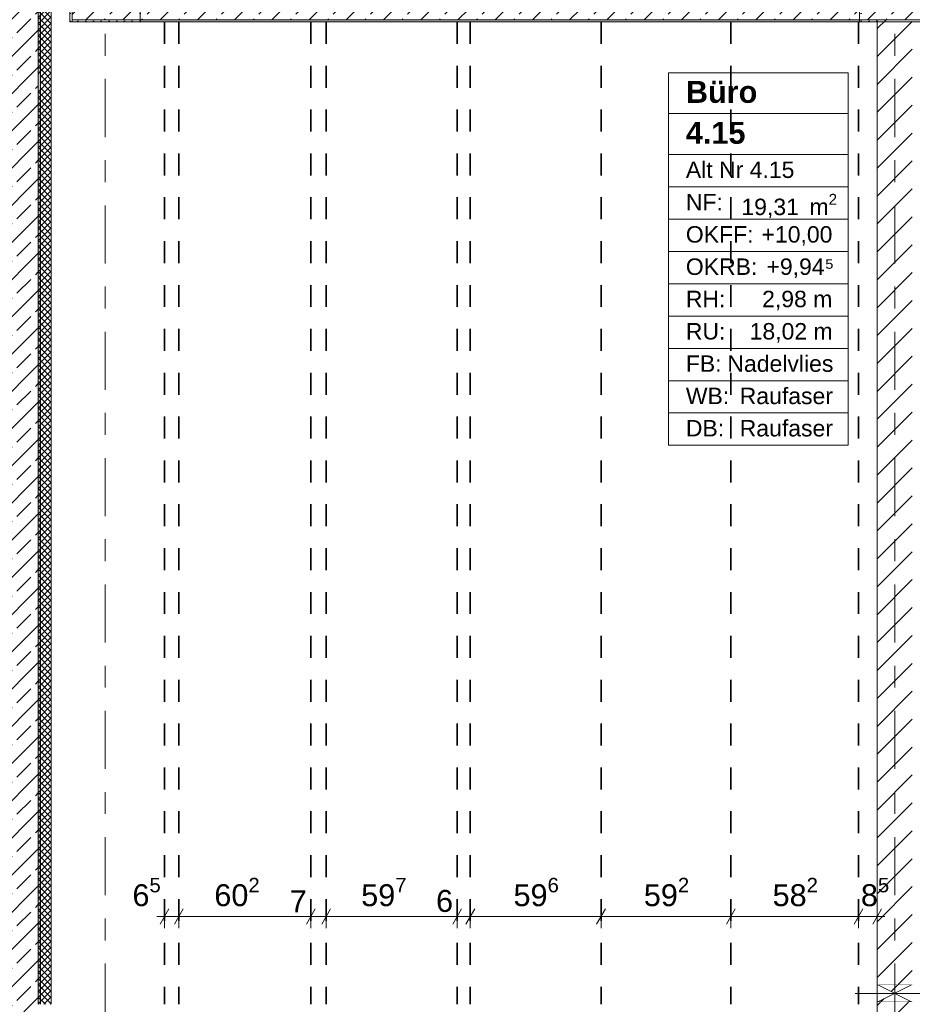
# Model space of a CAD drawing. Header units: metres. Extents: x -3.6 to 84.5, y -11 to 16.8.
# Tile 29 of 229: x 0.1 to 4.2, y 8.5 to 13. Entities that reach past the tile are written whole.
import ezdxf

# ---------------------------------------------------------------- set-up
doc = ezdxf.new("R2010")
doc.units = ezdxf.units.M
doc.header["$MEASUREMENT"] = 0
for name, pattern in [('Achse', [0.2, 0.1, -0.05, 0, -0.05]), ('Strichlinie doppelt', [0.546806, 0.264583, -0.105833, 0.070556, -0.105833]), ('Wipeout_Contour', [1, 0, -1])]:
    doc.linetypes.add(name, pattern=pattern)
for name, color, linetype in [('155 - Bemaßung_ Beschriftung.Ausbau - Deckenelemente', 7, 'Continuous'), ('401 - Zone.Raum_ Raumbegrenzung_ Whg.', 7, 'Continuous'), ('451 - Universal.Achsen Raster', 7, 'Continuous'), ('604 - Struktur.Wand Aussen', 7, 'Continuous'), ('605 - Struktur.Wand Innen', 7, 'Continuous'), ('607 - Struktur.Stütze', 7, 'Continuous'), ('608 - Struktur.Träger', 7, 'Continuous'), ('Abbruch_605 - Struktur.Wand Innen', 7, 'Continuous'), ('Abbruch_606 - Struktur.Wand Innen Ausbau', 7, 'Continuous'), ('Neubau_605 - Struktur.Wand Innen', 7, 'Continuous')]:
    doc.layers.add(name, color=color, linetype=linetype)
doc.styles.add('ERSTELLTER_STIL_1', font='txt')
doc.styles.add('ERSTELLTER_STIL_2', font='txt')
doc.linetypes.add('Abbruch 1', pattern='A,0,[1,2022.0244.A_L5A-PL04.10_iA_Deckenelemente 3.OG1.Shx,S=0.001984,R=0,X=0,Y=0],-0.25,0', length=0.25)
doc.dimstyles.new('ERSTELLTER_STIL__1', dxfattribs={"dimtxt": 0.1, "dimasz": 0.0532, "dimexe": 0.18, "dimexo": 0.0625, "dimgap": 0, "dimtad": 1, "dimtih": 1, "dimtoh": 1, "dimzin": 0, "dimdsep": 46, "dimtxsty": 'ERSTELLTER_STIL_2', "dimblk": 'ARROWHEAD_2', "dimblk1": 'ARROWHEAD_2', "dimblk2": 'ARROWHEAD_2', "dimcen": 0.09, "dimse1": 1, "dimse2": 1, "dimclrd": 7, "dimclre": 7, "dimclrt": 7, "dimazin": 0, "dimtfac": 1, "dimtdec": 4, "dimtmove": 0, "dimatfit": 3, "dimfxl": 1, "dimtolj": 1, "dimtzin": 0, "dimarcsym": 0})
doc.dimstyles.new('ERSTELLTER_STIL__2', dxfattribs={"dimtxt": 0.1, "dimasz": 0.0532, "dimexe": 0.18, "dimexo": 0.0625, "dimgap": 0, "dimtad": 1, "dimtih": 1, "dimtoh": 1, "dimzin": 0, "dimdsep": 46, "dimtxsty": 'ERSTELLTER_STIL_2', "dimblk": 'ARROWHEAD_2', "dimblk1": 'ARROWHEAD_2', "dimblk2": 'ARROWHEAD_2', "dimcen": 0.09, "dimse1": 1, "dimse2": 1, "dimclrd": 7, "dimclre": 7, "dimclrt": 7, "dimazin": 0, "dimtfac": 1, "dimtdec": 4, "dimtmove": 2, "dimatfit": 3, "dimfxl": 1, "dimtolj": 1, "dimtzin": 0, "dimarcsym": 0})
pattern_1 = [(45, (0, 0), (-0.01767767, 0.01767767), [0, -0.025])]
pattern_2 = [(45, (0, 0), (-0.0636396, 0.0636396), [])]
pattern_3 = [(45, (0, 0), (-0.0848528, 0.0848528), []), (45, (-0.04243, 0.04243), (-0.0848528, 0.0848528), [0.09, -0.03])]
pattern_4 = [(315, (0, 0), (0.014142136, 0.014142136), []), (45, (0, 0), (-0.014142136, 0.014142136), [])]

# ---------------------------------------------------------------- blocks, each defined once
blk = doc.blocks.new('*D202')
at = {"layer": '155 - Bemaßung_ Beschriftung.Ausbau - Deckenelemente', "color": 7, "linetype": 'Continuous', "lineweight": 5}
for p, q in [((0.8212, 8.945), (0.7808, 8.875)), ((0.801, 8.8575), (0.801, 8.9625)), ((0.8862, 8.945), (0.8458, 8.875)), ((0.866, 8.8575), (0.866, 8.9625)), ((0.7667, 8.91), (0.801, 8.91)), ((0.801, 8.91), (0.866, 8.91))]:
    blk.add_line(p, q, dxfattribs=at)
at = {"layer": '155 - Bemaßung_ Beschriftung.Ausbau - Deckenelemente', "color": 7, "lineweight": 5, "insert": (0.6548, 8.9283), "char_height": 0.1, "attachment_point": 7, "style": 'ERSTELLTER_STIL_2'}
blk.add_mtext('\\A1;{\\pql;\\fArial|b0|i0|c0|p38;6\\fArial|b0|i0|c0|p38;\\A1{\\H.66x;\\S5^  ;}}', dxfattribs=at)
blk = doc.blocks.new('ARROWHEAD_2')
at = {"color": 0, "linetype": 'Continuous', "lineweight": 0}
for p, q in [((0, 0), (-1, 0)), ((-0.378, -0.655), (0.378, 0.655))]:
    blk.add_line(p, q, dxfattribs=at)
blk = doc.blocks.new('*D203')
at = {"layer": '155 - Bemaßung_ Beschriftung.Ausbau - Deckenelemente', "color": 7, "linetype": 'Continuous', "lineweight": 5}
for p, q in [((0.8862, 8.945), (0.8458, 8.875)), ((0.866, 8.8575), (0.866, 8.9625)), ((1.4882, 8.945), (1.4478, 8.875)), ((1.468, 8.8575), (1.468, 8.9625)), ((0.866, 8.91), (1.468, 8.91))]:
    blk.add_line(p, q, dxfattribs=at)
at = {"layer": '155 - Bemaßung_ Beschriftung.Ausbau - Deckenelemente', "color": 7, "lineweight": 5, "char_height": 0.1, "attachment_point": 7, "style": 'ERSTELLTER_STIL_2'}
for s, insert in [('\\A1;{\\pql;\\fArial|b0|i0|c0|p38;60\\fArial|b0|i0|c0|p38;\\A1{\\H.66x;\\S2^  ;}}', (1.0281, 8.9283)), ('\\A1;{\\pql;\\fArial|b0|i0|c0|p38;7}', (1.3719, 8.93))]:
    blk.add_mtext(s, dxfattribs=dict(at, insert=insert))
blk = doc.blocks.new('*D204')
at = {"layer": '155 - Bemaßung_ Beschriftung.Ausbau - Deckenelemente', "color": 7, "linetype": 'Continuous', "lineweight": 5}
for p, q in [((1.4882, 8.945), (1.4478, 8.875)), ((1.468, 8.8575), (1.468, 8.9625)), ((1.5582, 8.945), (1.5178, 8.875)), ((1.538, 8.8575), (1.538, 8.9625)), ((1.468, 8.91), (1.538, 8.91))]:
    blk.add_line(p, q, dxfattribs=at)
blk = doc.blocks.new('*D205')
at = {"layer": '155 - Bemaßung_ Beschriftung.Ausbau - Deckenelemente', "color": 7, "linetype": 'Continuous', "lineweight": 5}
for p, q in [((1.5582, 8.945), (1.5178, 8.875)), ((1.538, 8.8575), (1.538, 8.9625)), ((2.1552, 8.945), (2.1148, 8.875)), ((2.135, 8.8575), (2.135, 8.9625)), ((1.538, 8.91), (2.135, 8.91))]:
    blk.add_line(p, q, dxfattribs=at)
at = {"layer": '155 - Bemaßung_ Beschriftung.Ausbau - Deckenelemente', "color": 7, "lineweight": 5, "char_height": 0.1, "attachment_point": 7, "style": 'ERSTELLTER_STIL_2'}
for s, insert in [('\\A1;{\\pql;\\fArial|b0|i0|c0|p38;59\\fArial|b0|i0|c0|p38;\\A1{\\H.66x;\\S7^  ;}}', (1.6976, 8.9283)), ('\\A1;{\\pql;\\fArial|b0|i0|c0|p38;6}', (2.0389, 8.93))]:
    blk.add_mtext(s, dxfattribs=dict(at, insert=insert))
blk = doc.blocks.new('*D206')
at = {"layer": '155 - Bemaßung_ Beschriftung.Ausbau - Deckenelemente', "color": 7, "linetype": 'Continuous', "lineweight": 5}
for p, q in [((2.1552, 8.945), (2.1148, 8.875)), ((2.135, 8.8575), (2.135, 8.9625)), ((2.2152, 8.945), (2.1748, 8.875)), ((2.195, 8.8575), (2.195, 8.9625)), ((2.135, 8.91), (2.195, 8.91))]:
    blk.add_line(p, q, dxfattribs=at)
blk = doc.blocks.new('*D207')
at = {"layer": '155 - Bemaßung_ Beschriftung.Ausbau - Deckenelemente', "color": 7, "linetype": 'Continuous', "lineweight": 5}
for p, q in [((2.2152, 8.945), (2.1748, 8.875)), ((2.195, 8.8575), (2.195, 8.9625)), ((2.8112, 8.945), (2.7708, 8.875)), ((2.791, 8.8575), (2.791, 8.9625)), ((2.195, 8.91), (2.791, 8.91))]:
    blk.add_line(p, q, dxfattribs=at)
at = {"layer": '155 - Bemaßung_ Beschriftung.Ausbau - Deckenelemente', "color": 7, "lineweight": 5, "insert": (2.392, 8.9283), "char_height": 0.1, "attachment_point": 7, "style": 'ERSTELLTER_STIL_2'}
blk.add_mtext('\\A1;{\\pql;\\fArial|b0|i0|c0|p38;59\\fArial|b0|i0|c0|p38;\\A1{\\H.66x;\\S6^  ;}}', dxfattribs=at)
blk = doc.blocks.new('*D208')
at = {"layer": '155 - Bemaßung_ Beschriftung.Ausbau - Deckenelemente', "color": 7, "linetype": 'Continuous', "lineweight": 5}
for p, q in [((2.8112, 8.945), (2.7708, 8.875)), ((2.791, 8.8575), (2.791, 8.9625)), ((3.4032, 8.945), (3.3628, 8.875)), ((3.383, 8.8575), (3.383, 8.9625)), ((2.791, 8.91), (3.383, 8.91))]:
    blk.add_line(p, q, dxfattribs=at)
at = {"layer": '155 - Bemaßung_ Beschriftung.Ausbau - Deckenelemente', "color": 7, "lineweight": 5, "insert": (2.986, 8.9283), "char_height": 0.1, "attachment_point": 7, "style": 'ERSTELLTER_STIL_2'}
blk.add_mtext('\\A1;{\\pql;\\fArial|b0|i0|c0|p38;59\\fArial|b0|i0|c0|p38;\\A1{\\H.66x;\\S2^  ;}}', dxfattribs=at)
blk = doc.blocks.new('*D209')
at = {"layer": '155 - Bemaßung_ Beschriftung.Ausbau - Deckenelemente', "color": 7, "linetype": 'Continuous', "lineweight": 5}
for p, q in [((3.4032, 8.945), (3.3628, 8.875)), ((3.383, 8.8575), (3.383, 8.9625)), ((3.9852, 8.945), (3.9448, 8.875)), ((3.965, 8.8575), (3.965, 8.9625)), ((3.383, 8.91), (3.965, 8.91))]:
    blk.add_line(p, q, dxfattribs=at)
at = {"layer": '155 - Bemaßung_ Beschriftung.Ausbau - Deckenelemente', "color": 7, "lineweight": 5, "insert": (3.573, 8.9283), "char_height": 0.1, "attachment_point": 7, "style": 'ERSTELLTER_STIL_2'}
blk.add_mtext('\\A1;{\\pql;\\fArial|b0|i0|c0|p38;58\\fArial|b0|i0|c0|p38;\\A1{\\H.66x;\\S2^  ;}}', dxfattribs=at)
blk = doc.blocks.new('*D210')
at = {"layer": '155 - Bemaßung_ Beschriftung.Ausbau - Deckenelemente', "color": 7, "linetype": 'Continuous', "lineweight": 5}
for p, q in [((3.9852, 8.945), (3.9448, 8.875)), ((3.965, 8.8575), (3.965, 8.9625)), ((4.0298, 8.875), (4.0702, 8.945)), ((4.05, 8.8575), (4.05, 8.9625)), ((3.965, 8.91), (4.05, 8.91)), ((4.05, 8.91), (4.0842, 8.91))]:
    blk.add_line(p, q, dxfattribs=at)
at = {"layer": '155 - Bemaßung_ Beschriftung.Ausbau - Deckenelemente', "color": 7, "lineweight": 5, "insert": (3.9756, 8.9283), "char_height": 0.1, "attachment_point": 7, "style": 'ERSTELLTER_STIL_2'}
blk.add_mtext('\\A1;{\\pql;\\fArial|b0|i0|c0|p38;8\\fArial|b0|i0|c0|p38;\\A1{\\H.66x;\\S5^  ;}}', dxfattribs=at)

msp = doc.modelspace()

# ---------------------------------------------------------------- hatches: boundary and pattern name
at = {"layer": '604 - Struktur.Wand Aussen', "linetype": 'Continuous', "lineweight": 0, "true_color": 0x000000}
h = msp.add_hatch(dxfattribs=at)
h.set_pattern_fill('Beton__Stahlbeton_0001', color=18, style=0, pattern_type=2)
h.set_pattern_definition(pattern_3)
h.paths.add_polyline_path([(-0.015, 13.455), (-0.015, 7.895), (0.105, 7.895), (0.175, 7.895), (0.225, 7.895), (0.225, 13.455)])
h = msp.add_hatch(dxfattribs=at)
h.set_pattern_fill('Gips_0001', color=18, style=0, pattern_type=2)
h.set_pattern_definition(pattern_1)
h.paths.add_polyline_path([(0.235, 8.51), (0.235, 13.445), (0.225, 13.445), (0.225, 8.51)])
at = {"layer": '607 - Struktur.Stütze', "linetype": 'Continuous', "lineweight": 0, "true_color": 0x000000}
h = msp.add_hatch(dxfattribs=at)
h.set_pattern_fill('Gips_0001', color=18, style=0, pattern_type=2)
h.set_pattern_definition(pattern_1)
h.paths.add_polyline_path([(0.37, 12.99), (0.69, 12.99), (0.69, 13.445), (0.68, 13.445), (0.68, 13), (0.38, 13), (0.38, 13.445), (0.37, 13.445)])
h = msp.add_hatch(dxfattribs=at)
h.set_pattern_fill('Gips_0001', color=18, style=0, pattern_type=2)
h.set_pattern_definition(pattern_1)
h.paths.add_polyline_path([(3.97, 13.445), (3.97, 12.99), (4.05, 12.99), (4.05, 13), (3.98, 13), (3.98, 13.445)])
at = {"layer": '608 - Struktur.Träger', "linetype": 'Continuous', "lineweight": 0, "true_color": 0x000000}
h = msp.add_hatch(dxfattribs=at)
h.set_pattern_fill('Gips_0001', color=18, style=0, pattern_type=2)
h.set_pattern_definition(pattern_1)
h.paths.add_polyline_path([(0.69, 13), (0.69, 12.99), (3.97, 12.99), (3.97, 13)])
at = {"layer": 'Abbruch_605 - Struktur.Wand Innen', "linetype": 'Continuous', "lineweight": 0, "true_color": 0x000000}
h = msp.add_hatch(dxfattribs=at)
h.set_pattern_fill('Dämmung__hart_2_0001', color=18, style=0, pattern_type=2)
h.set_pattern_definition(pattern_4)
h.paths.add_polyline_path([(0.285, 13.455), (0.225, 13.455), (0.225, 12.7525), (0.285, 12.7525)])
h = msp.add_hatch(dxfattribs=at)
h.set_pattern_fill('Dämmung__hart_2_0001', color=18, style=0, pattern_type=2)
h.set_pattern_definition(pattern_4)
h.paths.add_polyline_path([(0.285, 12.7525), (0.235, 12.7525), (0.235, 12.7025), (0.285, 12.7025)])
h = msp.add_hatch(dxfattribs=at)
h.set_pattern_fill('Dämmung__hart_2_0001', color=18, style=0, pattern_type=2)
h.set_pattern_definition(pattern_4)
h.paths.add_polyline_path([(0.285, 12.69), (0.225, 12.69), (0.225, 8.51), (0.285, 8.51)])
h = msp.add_hatch(dxfattribs=at)
h.set_pattern_fill('Dämmung__hart_2_0001', color=18, style=0, pattern_type=2)
h.set_pattern_definition(pattern_4)
h.paths.add_polyline_path([(0.285, 12.7025), (0.235, 12.7025), (0.235, 12.69), (0.285, 12.69)])
h = msp.add_hatch(dxfattribs=at)
h.set_pattern_fill('MW_Ziegel_0001', color=18, style=0, pattern_type=2)
h.set_pattern_definition(pattern_2)
h.paths.add_polyline_path([(4.05, 8.6), (4.13, 8.56), (4.21, 8.6)])
h = msp.add_hatch(dxfattribs=at)
h.set_pattern_fill('MW_Ziegel_0001', color=18, style=0, pattern_type=2)
h.set_pattern_definition(pattern_2)
h.paths.add_polyline_path([(4.05, 8.52), (4.21, 8.52), (4.13, 8.56)])

# ---------------------------------------------------------------- linework, layer by layer
at = {"layer": '155 - Bemaßung_ Beschriftung.Ausbau - Deckenelemente', "color": 7, "linetype": 'Achse', "lineweight": 35}
for p, q in [((0.801, 12.99), (0.801, 8.51)), ((0.866, 12.99), (0.866, 8.51)), ((1.468, 12.99), (1.468, 8.51)), ((1.538, 12.99), (1.538, 8.51)), ((2.135, 12.99), (2.135, 8.51)), ((2.195, 12.99), (2.195, 8.51)), ((2.791, 12.99), (2.791, 8.51)), ((3.383, 12.99), (3.383, 8.51)), ((3.965, 12.99), (3.965, 8.51))]:
    msp.add_line(p, q, dxfattribs=at)
at = {"layer": '401 - Zone.Raum_ Raumbegrenzung_ Whg.', "color": 7, "linetype": 'Continuous', "lineweight": 9}
for p, q in [((3.9179, 12.7583), (3.0991, 12.7583)), ((3.0991, 12.7583), (3.0991, 11.0591)), ((3.0991, 12.7583), (3.9179, 12.7583)), ((3.0991, 12.5716), (3.0991, 12.7583)), ((3.9179, 11.0591), (3.9179, 12.7583)), ((3.9179, 12.7583), (3.9179, 12.5716)), ((3.9179, 12.5716), (3.0991, 12.5716)), ((3.0991, 12.5716), (3.9179, 12.5716)), ((3.0991, 12.385), (3.0991, 12.5716)), ((3.9179, 12.5716), (3.9179, 12.385)), ((3.9179, 12.385), (3.0991, 12.385)), ((3.0991, 12.385), (3.9179, 12.385)), ((3.0991, 12.2377), (3.0991, 12.385)), ((3.9179, 12.385), (3.9179, 12.2377)), ((3.9179, 12.2377), (3.0991, 12.2377)), ((3.0991, 12.2377), (3.9179, 12.2377)), ((3.0991, 12.0904), (3.0991, 12.2377)), ((3.9179, 12.2377), (3.9179, 12.0904)), ((3.9179, 12.0904), (3.0991, 12.0904)), ((3.0991, 12.0904), (3.9179, 12.0904)), ((3.0991, 11.9431), (3.0991, 12.0904)), ((3.9179, 12.0904), (3.9179, 11.9431)), ((3.9179, 11.9431), (3.0991, 11.9431)), ((3.0991, 11.9431), (3.9179, 11.9431)), ((3.0991, 11.7958), (3.0991, 11.9431)), ((3.9179, 11.9431), (3.9179, 11.7958)), ((3.9179, 11.7958), (3.0991, 11.7958)), ((3.0991, 11.7958), (3.9179, 11.7958)), ((3.0991, 11.6484), (3.0991, 11.7958)), ((3.9179, 11.7958), (3.9179, 11.6484)), ((3.9179, 11.6484), (3.0991, 11.6484)), ((3.0991, 11.6484), (3.9179, 11.6484)), ((3.0991, 11.5011), (3.0991, 11.6484)), ((3.9179, 11.6484), (3.9179, 11.5011)), ((3.9179, 11.5011), (3.0991, 11.5011)), ((3.0991, 11.5011), (3.9179, 11.5011)), ((3.0991, 11.3538), (3.0991, 11.5011)), ((3.9179, 11.5011), (3.9179, 11.3538)), ((3.9179, 11.3538), (3.0991, 11.3538)), ((3.0991, 11.3538), (3.9179, 11.3538)), ((3.0991, 11.2065), (3.0991, 11.3538)), ((3.9179, 11.3538), (3.9179, 11.2065)), ((3.9179, 11.2065), (3.0991, 11.2065)), ((3.0991, 11.2065), (3.9179, 11.2065)), ((3.0991, 11.0591), (3.0991, 11.2065)), ((3.9179, 11.2065), (3.9179, 11.0591)), ((3.0991, 11.0591), (3.9179, 11.0591)), ((3.9179, 11.0591), (3.0991, 11.0591))]:
    msp.add_line(p, q, dxfattribs=at)
at = {"layer": '451 - Universal.Achsen Raster', "color": 160, "linetype": 'Strichlinie doppelt', "lineweight": 9, "true_color": 0x3232ff}
msp.add_line((0.53, -10.585), (0.53, 16.355), dxfattribs=at)
at = {"layer": '604 - Struktur.Wand Aussen', "color": 7, "linetype": 'Continuous', "lineweight": 13}
msp.add_line((0.225, 8.51), (0.225, 13.445), dxfattribs=at)
at = {"layer": '604 - Struktur.Wand Aussen', "color": 7, "linetype": 'Continuous', "lineweight": 5, "flags": 128}
msp.add_lwpolyline([(0.235, 8.51), (0.235, 13.445)], dxfattribs=at)
at = {"layer": '607 - Struktur.Stütze', "color": 7, "linetype": 'Continuous', "lineweight": 5, "flags": 128}
for points in [[(0.37, 13.445), (0.37, 12.99), (0.69, 12.99), (0.69, 13.445)], [(3.97, 13.445), (3.97, 12.99), (4.05, 12.99)]]:
    msp.add_lwpolyline(points, dxfattribs=at)
at = {"layer": '608 - Struktur.Träger', "color": 7, "linetype": 'Continuous', "lineweight": 13}
msp.add_line((0.38, 12.99), (0.38, 13.31), dxfattribs=at)
at = {"layer": '608 - Struktur.Träger', "color": 7, "linetype": 'Continuous', "lineweight": 9}
msp.add_line((0.38, 13.3), (0.38, 13), dxfattribs=at)
at = {"layer": '608 - Struktur.Träger', "color": 7, "linetype": 'Continuous', "lineweight": 5}
for p, q in [((0.69, 13), (0.69, 12.99)), ((3.97, 12.99), (0.69, 12.99)), ((3.97, 13), (3.97, 12.99))]:
    msp.add_line(p, q, dxfattribs=at)
at = {"layer": 'Abbruch_605 - Struktur.Wand Innen', "color": 7, "linetype": 'Abbruch 1', "lineweight": 18}
for p, q in [((4.21, 8.6), (4.05, 8.6)), ((4.05, 8.52), (4.21, 8.52))]:
    msp.add_line(p, q, dxfattribs=at)
at = {"layer": 'Abbruch_605 - Struktur.Wand Innen', "color": 160, "linetype": 'Abbruch 1', "lineweight": 5, "true_color": 0x3232ff}
msp.add_line((3.95, 8.56), (4.31, 8.56), dxfattribs=at)
msp.add_line((3.95, 8.56), (4.31, 8.56), dxfattribs=at)
at = {"layer": 'Abbruch_605 - Struktur.Wand Innen', "color": 7, "linetype": 'Abbruch 1', "lineweight": 18, "flags": 128}
for points in [[(0.225, 13.455), (0.225, 12.7525)], [(0.285, 12.7525), (0.285, 13.455)], [(0.225, 12.69), (0.225, 8.51)], [(0.285, 8.51), (0.285, 12.69)], [(4.05, 8.6), (4.05, 8.52)]]:
    msp.add_lwpolyline(points, dxfattribs=at)
at = {"layer": 'Abbruch_606 - Struktur.Wand Innen Ausbau', "color": 7, "linetype": 'Abbruch 1', "lineweight": 18}
for p, q in [((0.285, 12.7025), (0.285, 12.7525)), ((0.285, 12.69), (0.285, 12.7025))]:
    msp.add_line(p, q, dxfattribs=at)
at = {"layer": 'Neubau_605 - Struktur.Wand Innen', "color": 1, "linetype": 'Continuous', "lineweight": 9}
for p, q in [((4.05, 8.52), (4.21, 8.6)), ((4.05, 8.6), (4.21, 8.52))]:
    msp.add_line(p, q, dxfattribs=at)

# ---------------------------------------------------------------- texts
at = {"layer": '401 - Zone.Raum_ Raumbegrenzung_ Whg.', "color": 7, "lineweight": 9, "attachment_point": 1}
for s, insert, char_height, style in [('\\A1;{\\pqj;\\pt0;\\fArial|b1|i0|c0|p38;Büro}', (3.1776, 12.7207), 0.1, 'ERSTELLTER_STIL_1'), ('\\A1;{\\pqj;\\pt0;\\fArial|b1|i0|c0|p38;}', (3.8394, 12.7435), 0.1, 'ERSTELLTER_STIL_1'), ('\\A1;{\\pql;\\pt0;\\fArial|b1|i0|c0|p38;4.15}', (3.1776, 12.5341), 0.1, 'ERSTELLTER_STIL_1'), ('\\A1;{\\pqj;\\pt0;\\fArial|b1|i0|c0|p38;}', (3.8394, 12.5569), 0.1, 'ERSTELLTER_STIL_1'), ('\\A1;{\\pqj;\\pt0;\\fArial|b0|i0|c0|p38;Alt Nr 4.15}', (3.1776, 12.3532), 0.075, 'ERSTELLTER_STIL_2'), ('\\A1;{\\pqj;\\pt0;\\fArial|b0|i0|c0|p38;}', (3.8394, 12.3703), 0.075, 'ERSTELLTER_STIL_2'), ('\\A1;{\\pqj;\\pt0;\\fArial|b0|i0|c0|p38;NF: }', (3.1776, 12.2058), 0.075, 'ERSTELLTER_STIL_2'), ('\\A1;{\\pql;\\pt0,0.05;\\fArial|b0|i0|c0|p38;19,31\\fArial|b0|i0|c0|p38;\\A1{\\H.66x;\\S^  ;}\\fArial|b0|i0|c0|p38; m\\fArial|b0|i0|c0|p38;\\A1{\\H.66x;\\S2^  ;}}', (3.4308, 12.2058), 0.075, 'ERSTELLTER_STIL_2'), ('\\A1;{\\pqj;\\pt0;\\fArial|b0|i0|c0|p38;OKFF: }', (3.1776, 12.0585), 0.075, 'ERSTELLTER_STIL_2'), ('\\A1;{\\pqj;\\pt0;\\fArial|b0|i0|c0|p38;+10,00}', (3.5226, 12.0585), 0.075, 'ERSTELLTER_STIL_2'), ('\\A1;{\\pqj;\\pt0;\\fArial|b0|i0|c0|p38;OKRB: }', (3.1776, 11.9112), 0.075, 'ERSTELLTER_STIL_2'), ('\\A1;{\\pqj;\\pt0;\\fArial|b0|i0|c0|p38;+9,94⁵}', (3.5452, 11.9112), 0.075, 'ERSTELLTER_STIL_2'), ('\\A1;{\\pqj;\\pt0;\\fArial|b0|i0|c0|p38;RH: }', (3.1776, 11.7639), 0.075, 'ERSTELLTER_STIL_2'), ('\\A1;{\\pqj;\\pt0;\\fArial|b0|i0|c0|p38;2,98 m}', (3.5253, 11.7639), 0.075, 'ERSTELLTER_STIL_2'), ('\\A1;{\\pqj;\\pt0;\\fArial|b0|i0|c0|p38;RU: }', (3.1776, 11.6166), 0.075, 'ERSTELLTER_STIL_2'), ('\\A1;{\\pqj;\\pt0;\\fArial|b0|i0|c0|p38;18,02 m}', (3.4684, 11.6166), 0.075, 'ERSTELLTER_STIL_2'), ('\\A1;{\\pqj;\\pt0;\\fArial|b0|i0|c0|p38;FB: }', (3.1776, 11.4692), 0.075, 'ERSTELLTER_STIL_2'), ('\\A1;{\\pqj;\\pt0;\\fArial|b0|i0|c0|p38;Nadelvlies}', (3.3669, 11.4692), 0.075, 'ERSTELLTER_STIL_2'), ('\\A1;{\\pqj;\\pt0;\\fArial|b0|i0|c0|p38;WB: }', (3.1776, 11.3219), 0.075, 'ERSTELLTER_STIL_2'), ('\\A1;{\\pqj;\\pt0;\\fArial|b0|i0|c0|p38;Raufaser}', (3.4231, 11.3219), 0.075, 'ERSTELLTER_STIL_2'), ('\\A1;{\\pqj;\\pt0;\\fArial|b0|i0|c0|p38;Raufaser}', (3.4231, 11.1746), 0.075, 'ERSTELLTER_STIL_2'), ('\\A1;{\\pqj;\\pt0;\\fArial|b0|i0|c0|p38;DB: }', (3.1776, 11.1746), 0.075, 'ERSTELLTER_STIL_2')]:
    msp.add_mtext(s, dxfattribs=dict(at, insert=insert, char_height=char_height, style=style))

# ---------------------------------------------------------------- dimensions: what is measured, and where the dimension line sits
at = {"layer": '155 - Bemaßung_ Beschriftung.Ausbau - Deckenelemente', "color": 7, "linetype": 'Continuous', "lineweight": 5}
for base, p1, p2, picture, middle in [((0.865975, 8.9099822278), (0.800975, 8.5099826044), (0.865975, 8.5099826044), '*D202', (0.8279510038, 8.9799822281)), ((1.468, 8.91), (0.866, 8.51), (1.468, 8.51), '*D203', (1.2394, 8.98)), ((2.135, 8.91), (1.538, 8.51), (2.135, 8.51), '*D205', (1.9089, 8.98)), ((2.791, 8.91), (2.195, 8.51), (2.791, 8.51), '*D207', (2.6033, 8.98)), ((3.383, 8.91), (2.791, 8.51), (3.383, 8.51), '*D208', (3.1973, 8.98)), ((3.965, 8.91), (3.383, 8.51), (3.965, 8.51), '*D209', (3.7843, 8.98)), ((1.538, 8.91), (1.468, 8.51), (1.538, 8.51), '*D204', (1.41, 8.98)), ((2.195, 8.91), (2.135, 8.51), (2.195, 8.51), '*D206', (2.077, 8.98))]:
    dim = msp.add_linear_dim(base=base, p1=p1, p2=p2, dimstyle='ERSTELLTER_STIL__1', dxfattribs=at)
    dim.commit()
    dim.dimension.update_dxf_attribs({"geometry": picture, "text_midpoint": middle, "dimtype": 160})

# ---------------------------------------------------------------- next in the draw order: wipeouts: each hides what was drawn before it
at = {"color": 254, "linetype": 'Wipeout_Contour', "lineweight": 0, "ltscale": 46.271288}
msp.add_wipeout([(4.21, 13), (4.05, 13), (4.05, 8.6), (4.21, 8.6)], dxfattribs=at).dxf.layer = '605 - Struktur.Wand Innen'
at = {"color": 254, "linetype": 'Wipeout_Contour', "lineweight": 0, "ltscale": 37.596946}
msp.add_wipeout([(4.21, 8.52), (4.05, 8.52), (4.05, 8.25), (4.21, 8.105)], dxfattribs=at).dxf.layer = '605 - Struktur.Wand Innen'

# ---------------------------------------------------------------- next in the draw order: hatches: boundary and pattern name
at = {"layer": '605 - Struktur.Wand Innen', "linetype": 'Continuous', "lineweight": 0, "true_color": 0x000000}
h = msp.add_hatch(dxfattribs=at)
h.set_pattern_fill('MW_Ziegel_0001', color=18, style=0, pattern_type=2)
h.set_pattern_definition(pattern_2)
h.paths.add_polyline_path([(4.21, 13), (4.05, 13), (4.05, 8.6), (4.21, 8.6)])
h = msp.add_hatch(dxfattribs=at)
h.set_pattern_fill('MW_Ziegel_0001', color=18, style=0, pattern_type=2)
h.set_pattern_definition(pattern_2)
h.paths.add_polyline_path([(4.21, 8.52), (4.05, 8.52), (4.05, 8.25), (4.21, 8.105)])
at = {"layer": '608 - Struktur.Träger', "linetype": 'Continuous', "lineweight": 0, "true_color": 0x000000}
h = msp.add_hatch(dxfattribs=at)
h.set_pattern_fill('Beton__Stahlbeton_0001', color=18, style=0, pattern_type=2)
h.set_pattern_definition(pattern_3)
h.paths.add_polyline_path([(0.38, 13), (0.69, 13), (3.97, 13), (4.29, 13), (7.57, 13), (7.89, 13), (11.17, 13), (11.48, 13), (11.48, 13.3), (11.17, 13.3), (7.89, 13.3), (7.57, 13.3), (4.29, 13.3), (3.97, 13.3), (0.69, 13.3), (0.38, 13.3)])

# ---------------------------------------------------------------- next in the draw order: linework, layer by layer
at = {"layer": '451 - Universal.Achsen Raster', "color": 160, "linetype": 'Strichlinie doppelt', "lineweight": 9, "true_color": 0x3232ff}
msp.add_line((4.13, -10.585), (4.13, 16.355), dxfattribs=at)
at = {"layer": '605 - Struktur.Wand Innen', "color": 7, "linetype": 'Continuous', "lineweight": 18, "flags": 128}
for points in [[(4.05, 13), (4.05, 8.6)], [(4.05, 8.52), (4.05, 8.25)]]:
    msp.add_lwpolyline(points, dxfattribs=at)
at = {"layer": '608 - Struktur.Träger', "color": 7, "linetype": 'Continuous', "lineweight": 13}
msp.add_line((0.38, 12.99), (11.48, 12.99), dxfattribs=at)
at = {"layer": '608 - Struktur.Träger', "color": 7, "linetype": 'Continuous', "lineweight": 13, "flags": 128}
msp.add_lwpolyline([(11.48, 13), (11.17, 13), (7.89, 13), (7.57, 13), (4.29, 13), (3.97, 13), (0.69, 13), (0.38, 13)], dxfattribs=at)

# ---------------------------------------------------------------- next in the draw order: dimensions: what is measured, and where the dimension line sits
at = {"layer": '155 - Bemaßung_ Beschriftung.Ausbau - Deckenelemente', "color": 7, "linetype": 'Continuous', "lineweight": 5}
dim = msp.add_linear_dim(base=(4.049975, 8.9099822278), p1=(3.964975, 8.5099826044), p2=(4.049975, 10.6249911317), dimstyle='ERSTELLTER_STIL__2', dxfattribs=at)
dim.commit()
dim.dimension.update_dxf_attribs({"geometry": '*D210', "text_midpoint": (4.1487451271, 8.9799822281), "dimtype": 160})

doc.saveas('drawing.dxf')
